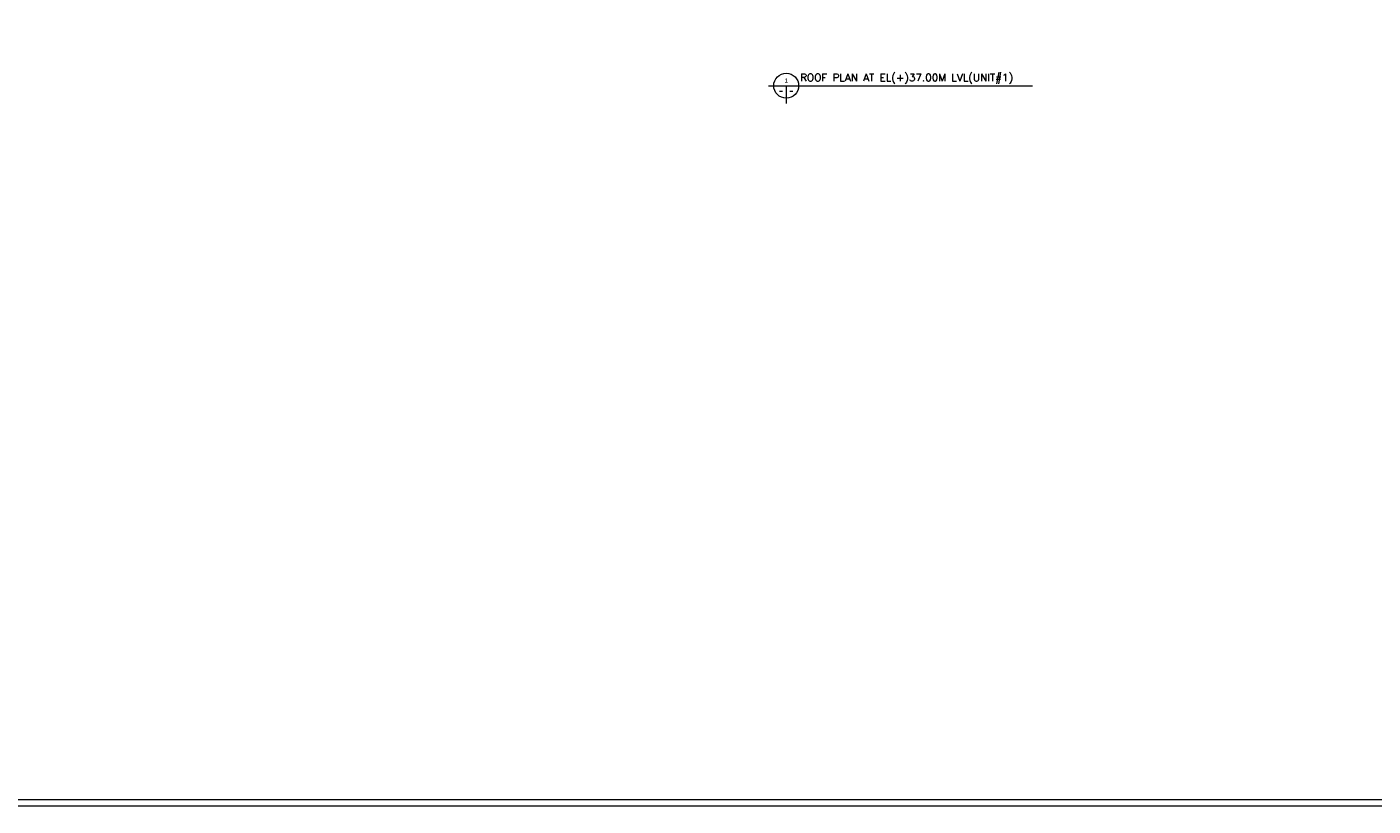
# Model space of a CAD drawing. Header units: inches. Extents: x 0 to 1544102, y -512776 to 23144100.
# Tile 63 of 74: x 396336 to 502321, y -512776 to -451416. Entities that reach past the tile are written whole.
import ezdxf
from ezdxf.enums import TextEntityAlignment as Align

# ---------------------------------------------------------------- set-up
doc = ezdxf.new("R2010")
doc.units = ezdxf.units.IN
doc.header["$LTSCALE"] = 1800
doc.header["$MEASUREMENT"] = 0
doc.layers.get('0').update_dxf_attribs({"color": 253, "lineweight": 9})
doc.layers.add('TEXT', color=3, linetype='Continuous')
doc.layers.add('TIT', color=4, linetype='Continuous', lineweight=13)
doc.styles.add('ARCHITECTURE', font='stylu.ttf')
doc.styles.add('ROAMNS', font='ROMANS.shx')
doc.styles.add('ROMANS', font='romans.shx')

msp = doc.modelspace()

# ---------------------------------------------------------------- linework, layer by layer
for points in [[(315401.04, -309481.22), (759171.11, -309481.22), (759171.11, -512775.93), (315401.04, -512775.93)], [(315901.04, -310807.98), (758671.11, -310807.98), (758671.11, -512275.93), (315901.04, -512275.93)]]:
    msp.add_lwpolyline(points, close=True)
at = {"layer": 'TIT'}
for p, q in [((454726.46, -456046.66), (475503.14, -456046.66)), ((456114.96, -456046.66), (456114.96, -457435.16))]:
    msp.add_line(p, q, dxfattribs=at)
msp.add_circle((456114.96, -456046.66), 981.82, dxfattribs=at)

# ---------------------------------------------------------------- texts
at = {"layer": 'TEXT'}
for s, style, p in [('1', 'ARCHITECTURE', (456114.96, -455637.57)), ('-', 'ROAMNS', (456524.05, -456455.75))]:
    msp.add_text(s, height=327.27, dxfattribs=dict(at, style=style)).set_placement(p, align=Align.MIDDLE)
at = {"layer": 'TEXT', "style": 'ROMANS', "width": 0.8}
msp.add_text('-', height=327.27, dxfattribs=at).set_placement((455705.87, -456455.75), align=Align.MIDDLE)
at = {"layer": 'TEXT', "insert": (457211.77, -455100.98), "char_height": 600, "width": 28835.4592, "attachment_point": 1, "style": 'ARCHITECTURE'}
msp.add_mtext('{\\Fcomplex|c0;ROOF PLAN AT EL(+)37.00M LVL(UNIT#1)}', dxfattribs=at)

doc.saveas('drawing.dxf')
